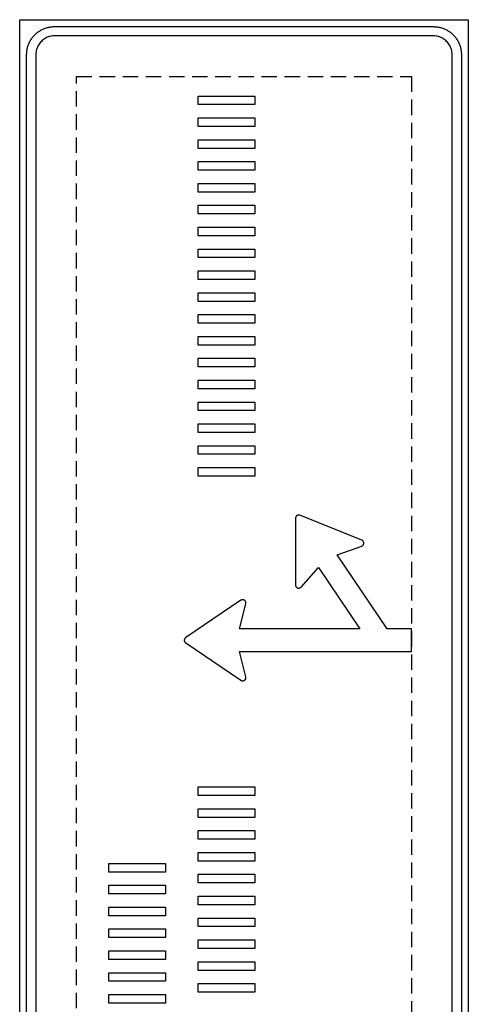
# Model space of a CAD drawing. Header units: millimetres. Extents: x -6797 to 5146, y -16511 to 8624.
# Tile 3 of 6: x -6797 to -4862, y 4375 to 8624. Entities that reach past the tile are written whole.
import ezdxf

# ---------------------------------------------------------------- set-up
doc = ezdxf.new("R2010")
doc.units = ezdxf.units.MM
doc.header["$LTSCALE"] = 5
doc.linetypes.add('ČÁRKOVANÁX2', pattern=[1.5, 1, -0.5])
doc.layers.add('Značka', color=7, linetype='Continuous')

msp = doc.modelspace()

# ---------------------------------------------------------------- linework, layer by layer
at = {"layer": 'Značka', "color": 5}
for points in [[(-4862.2, 123.7), (-6797.2, 123.7), (-6797.2, 8623.7), (-4862.2, 8623.7), (-4862.2, 123.7)], [(-5782.8, 8257.1), (-6027.8, 8257.1), (-6027.8, 8294.3), (-5782.8, 8294.3), (-5782.8, 8257.1)], [(-5782.8, 8162.8), (-6027.8, 8162.8), (-6027.8, 8200), (-5782.8, 8200), (-5782.8, 8162.8)], [(-5782.8, 8068.5), (-6027.8, 8068.5), (-6027.8, 8105.7), (-5782.8, 8105.7), (-5782.8, 8068.5)], [(-5782.8, 7974.2), (-6027.8, 7974.2), (-6027.8, 8011.4), (-5782.8, 8011.4), (-5782.8, 7974.2)], [(-5782.8, 7879.9), (-6027.8, 7879.9), (-6027.8, 7917.1), (-5782.8, 7917.1), (-5782.8, 7879.9)], [(-5782.8, 7785.6), (-6027.8, 7785.6), (-6027.8, 7822.8), (-5782.8, 7822.8), (-5782.8, 7785.6)], [(-5782.8, 7691.3), (-6027.8, 7691.3), (-6027.8, 7728.5), (-5782.8, 7728.5), (-5782.8, 7691.3)], [(-5782.8, 7597), (-6027.8, 7597), (-6027.8, 7634.2), (-5782.8, 7634.2), (-5782.8, 7597)], [(-5782.8, 7502.7), (-6027.8, 7502.7), (-6027.8, 7539.9), (-5782.8, 7539.9), (-5782.8, 7502.7)], [(-5782.8, 7408.4), (-6027.8, 7408.4), (-6027.8, 7445.6), (-5782.8, 7445.6), (-5782.8, 7408.4)], [(-5782.8, 7314.2), (-6027.8, 7314.2), (-6027.8, 7351.3), (-5782.8, 7351.3), (-5782.8, 7314.2)], [(-5782.8, 7219.9), (-6027.8, 7219.9), (-6027.8, 7257), (-5782.8, 7257), (-5782.8, 7219.9)], [(-5782.8, 7125.6), (-6027.8, 7125.6), (-6027.8, 7162.7), (-5782.8, 7162.7), (-5782.8, 7125.6)], [(-5782.8, 7031.3), (-6027.8, 7031.3), (-6027.8, 7068.4), (-5782.8, 7068.4), (-5782.8, 7031.3)], [(-5782.8, 6937), (-6027.8, 6937), (-6027.8, 6974.1), (-5782.8, 6974.1), (-5782.8, 6937)], [(-5782.8, 6842.7), (-6027.8, 6842.7), (-6027.8, 6879.8), (-5782.8, 6879.8), (-5782.8, 6842.7)], [(-5782.8, 6748.4), (-6027.8, 6748.4), (-6027.8, 6785.5), (-5782.8, 6785.5), (-5782.8, 6748.4)], [(-5782.8, 6654.1), (-6027.8, 6654.1), (-6027.8, 6691.2), (-5782.8, 6691.2), (-5782.8, 6654.1)], [(-5782.8, 5276.2), (-6027.8, 5276.2), (-6027.8, 5313.4), (-5782.8, 5313.4), (-5782.8, 5276.2)], [(-5782.8, 5181.9), (-6027.8, 5181.9), (-6027.8, 5219.1), (-5782.8, 5219.1), (-5782.8, 5181.9)], [(-5782.8, 5087.6), (-6027.8, 5087.6), (-6027.8, 5124.8), (-5782.8, 5124.8), (-5782.8, 5087.6)], [(-5782.8, 4993.3), (-6027.8, 4993.3), (-6027.8, 5030.5), (-5782.8, 5030.5), (-5782.8, 4993.3)], [(-6167.8, 4946.2), (-6412.8, 4946.2), (-6412.8, 4983.3), (-6167.8, 4983.3), (-6167.8, 4946.2)], [(-5782.8, 4899), (-6027.8, 4899), (-6027.8, 4936.2), (-5782.8, 4936.2), (-5782.8, 4899)], [(-6167.8, 4851.9), (-6412.8, 4851.9), (-6412.8, 4889), (-6167.8, 4889), (-6167.8, 4851.9)], [(-5782.8, 4804.7), (-6027.8, 4804.7), (-6027.8, 4841.9), (-5782.8, 4841.9), (-5782.8, 4804.7)], [(-6167.8, 4757.6), (-6412.8, 4757.6), (-6412.8, 4794.7), (-6167.8, 4794.7), (-6167.8, 4757.6)], [(-5782.8, 4710.4), (-6027.8, 4710.4), (-6027.8, 4747.6), (-5782.8, 4747.6), (-5782.8, 4710.4)], [(-6167.8, 4663.3), (-6412.8, 4663.3), (-6412.8, 4700.4), (-6167.8, 4700.4), (-6167.8, 4663.3)], [(-5782.8, 4616.1), (-6027.8, 4616.1), (-6027.8, 4653.3), (-5782.8, 4653.3), (-5782.8, 4616.1)], [(-6167.8, 4569), (-6412.8, 4569), (-6412.8, 4606.1), (-6167.8, 4606.1), (-6167.8, 4569)], [(-5782.8, 4521.8), (-6027.8, 4521.8), (-6027.8, 4559), (-5782.8, 4559), (-5782.8, 4521.8)], [(-6167.8, 4474.7), (-6412.8, 4474.7), (-6412.8, 4511.8), (-6167.8, 4511.8), (-6167.8, 4474.7)], [(-5782.8, 4427.5), (-6027.8, 4427.5), (-6027.8, 4464.7), (-5782.8, 4464.7), (-5782.8, 4427.5)], [(-6167.8, 4380.4), (-6412.8, 4380.4), (-6412.8, 4417.5), (-6167.8, 4417.5), (-6167.8, 4380.4)]]:
    msp.add_lwpolyline(points, dxfattribs=at)
for points in [[(-6767.2, 273.7), (-6767.2, 8473.7), (-6767.2, 8474.2), (-6767.2, 8474.7, -0.03218), (-6766.1, 8490.1, -0.035443), (-6763, 8505.4, -0.036267), (-6758, 8520.1, -0.034421), (-6751, 8534, -0.033721), (-6742.4, 8546.9, -0.034085), (-6732.1, 8558.6, -0.034209), (-6720.4, 8568.9, -0.034229), (-6707.5, 8577.5, -0.034044), (-6693.6, 8584.4, -0.033412), (-6678.9, 8589.5, -0.034127), (-6663.7, 8592.7, -0.036745), (-6648.2, 8593.7), (-6647.7, 8593.7), (-6647.2, 8593.7), (-5012.2, 8593.7), (-5011.8, 8593.7), (-5011.3, 8593.7, -0.03218), (-4995.8, 8592.6, -0.035443), (-4980.6, 8589.5, -0.036267), (-4965.8, 8584.5, -0.034421), (-4951.9, 8577.5, -0.033721), (-4939, 8568.9, -0.034085), (-4927.4, 8558.6, -0.034209), (-4917.1, 8546.9, -0.034229), (-4908.5, 8534, -0.034044), (-4901.5, 8520.1, -0.033412), (-4896.5, 8505.4, -0.034127), (-4893.3, 8490.1, -0.036745), (-4892.2, 8474.7), (-4892.2, 8474.2), (-4892.2, 8473.7), (-4892.2, 273.7)], [(-4932.2, 273.7), (-4932.2, 8473.7), (-4932.2, 8474), (-4932.2, 8474.3, 0.03218), (-4932.9, 8484.7, 0.035443), (-4935.1, 8494.8, 0.036267), (-4938.4, 8504.6, 0.034421), (-4943, 8513.9, 0.033721), (-4948.8, 8522.5, 0.034085), (-4955.7, 8530.3, 0.034209), (-4963.4, 8537.1, 0.034229), (-4972, 8542.9, 0.034044), (-4981.3, 8547.5, 0.033412), (-4991.1, 8550.9, 0.034127), (-5001.3, 8553, 0.036745), (-5011.6, 8553.7), (-5011.9, 8553.7), (-5012.2, 8553.7), (-6647.2, 8553.7), (-6647.5, 8553.7), (-6647.9, 8553.7, 0.03218), (-6658.2, 8553, 0.035443), (-6668.3, 8550.9, 0.036267), (-6678.1, 8547.6, 0.034421), (-6687.4, 8542.9, 0.033721), (-6696, 8537.1, 0.034085), (-6703.8, 8530.3, 0.034209), (-6710.7, 8522.5, 0.034229), (-6716.4, 8513.9, 0.034044), (-6721, 8504.6, 0.033412), (-6724.4, 8494.8, 0.034127), (-6726.5, 8484.7, 0.036745), (-6727.2, 8474.3), (-6727.2, 8474), (-6727.2, 8473.7), (-6727.2, 273.7)], [(-5427.5, 6314.3), (-5322.1, 6352.1), (-5321.5, 6352.4, 0.009875), (-5320.9, 6352.6, 0.051458), (-5318.5, 6354, 0.051575), (-5316.5, 6355.8, 0.064177), (-5314.5, 6358.6, 0.064129), (-5313.3, 6361.7, 0.063999), (-5312.8, 6365, 0.063877), (-5313.2, 6368.4, 0.06353), (-5314.3, 6371.6, 0.062356), (-5316.2, 6374.4, 0.051628), (-5318.1, 6376.3, 0.056307), (-5320.4, 6377.7, 0.011232), (-5321, 6378, 0.003745), (-5321.6, 6378.3), (-5588.2, 6485.6, 0.003326), (-5588.8, 6485.8, 0.009977), (-5589.5, 6486, 0.052005), (-5592.1, 6486.5, 0.052132), (-5594.9, 6486.5, 0.064833), (-5598.2, 6485.8, 0.065057), (-5601.2, 6484.2, 0.064742), (-5603.8, 6482, 0.063117), (-5605.7, 6479.2, 0.052134), (-5606.8, 6476.6, 0.056935), (-5607.3, 6474, 0.011366), (-5607.4, 6473.3, 0.003789), (-5607.4, 6472.6), (-5607.8, 6185.3, 0.003292), (-5607.8, 6184.6, 0.009875), (-5607.7, 6183.9, 0.051458), (-5607.2, 6181.3, 0.051575), (-5606.2, 6178.8, 0.064177), (-5604.3, 6176, 0.064129), (-5601.8, 6173.7, 0.063999), (-5598.8, 6172.1, 0.063877), (-5595.5, 6171.3, 0.06353), (-5592.1, 6171.3, 0.062356), (-5588.9, 6172.1, 0.051628), (-5586.4, 6173.3, 0.056307), (-5584.3, 6175, 0.011232), (-5583.8, 6175.4), (-5583.3, 6175.9), (-5508.8, 6259.5), (-5330.4, 5995.1), (-5849.2, 5995.1), (-5821.7, 6103.7), (-5821.5, 6104.3, 0.009875), (-5821.4, 6105, 0.051458), (-5821.2, 6107.7, 0.051575), (-5821.6, 6110.3, 0.064177), (-5822.8, 6113.5, 0.064129), (-5824.7, 6116.3, 0.063999), (-5827.2, 6118.6, 0.063877), (-5830.1, 6120.1, 0.06353), (-5833.4, 6121, 0.062356), (-5836.8, 6121, 0.051628), (-5839.4, 6120.5, 0.056307), (-5841.9, 6119.4, 0.011232), (-5842.5, 6119.1), (-5843.1, 6118.7), (-6081.1, 5957.7), (-6081.6, 5957.3, 0.009977), (-6082.2, 5956.9, 0.052005), (-6084.1, 5955, 0.052132), (-6085.6, 5952.7, 0.064833), (-6086.8, 5949.5, 0.065057), (-6087.2, 5946.1, 0.064742), (-6086.8, 5942.7, 0.063117), (-6085.6, 5939.5, 0.052134), (-6084.1, 5937.2, 0.056935), (-6082.2, 5935.3, 0.011366), (-6081.6, 5934.9, 0.003789), (-6081.1, 5934.5), (-5843.1, 5773.5, 0.003292), (-5842.5, 5773.1, 0.009875), (-5841.9, 5772.8, 0.051458), (-5839.4, 5771.7, 0.051575), (-5836.8, 5771.2, 0.064177), (-5833.4, 5771.2, 0.064129), (-5830.1, 5772.1, 0.063999), (-5827.2, 5773.6, 0.063877), (-5824.7, 5775.9, 0.06353), (-5822.8, 5778.7, 0.062356), (-5821.6, 5781.9, 0.051628), (-5821.2, 5784.5, 0.056307), (-5821.4, 5787.2, 0.011232), (-5821.5, 5787.9, 0.003745), (-5821.7, 5788.5), (-5849.2, 5897.1), (-5107.2, 5897.1), (-5107.2, 5995.1), (-5212.2, 5995.1), (-5427.5, 6314.3)]]:
    msp.add_lwpolyline(points, format="xyb", dxfattribs=at)
at = {"layer": 'Značka', "color": 6, "linetype": 'ČÁRKOVANÁX2', "ltscale": 13.3}
msp.add_lwpolyline([(-5107.2, 368.7), (-6552.2, 368.7), (-6552.2, 8378.7), (-5107.2, 8378.7)], close=True, dxfattribs=at)

doc.saveas('drawing.dxf')
